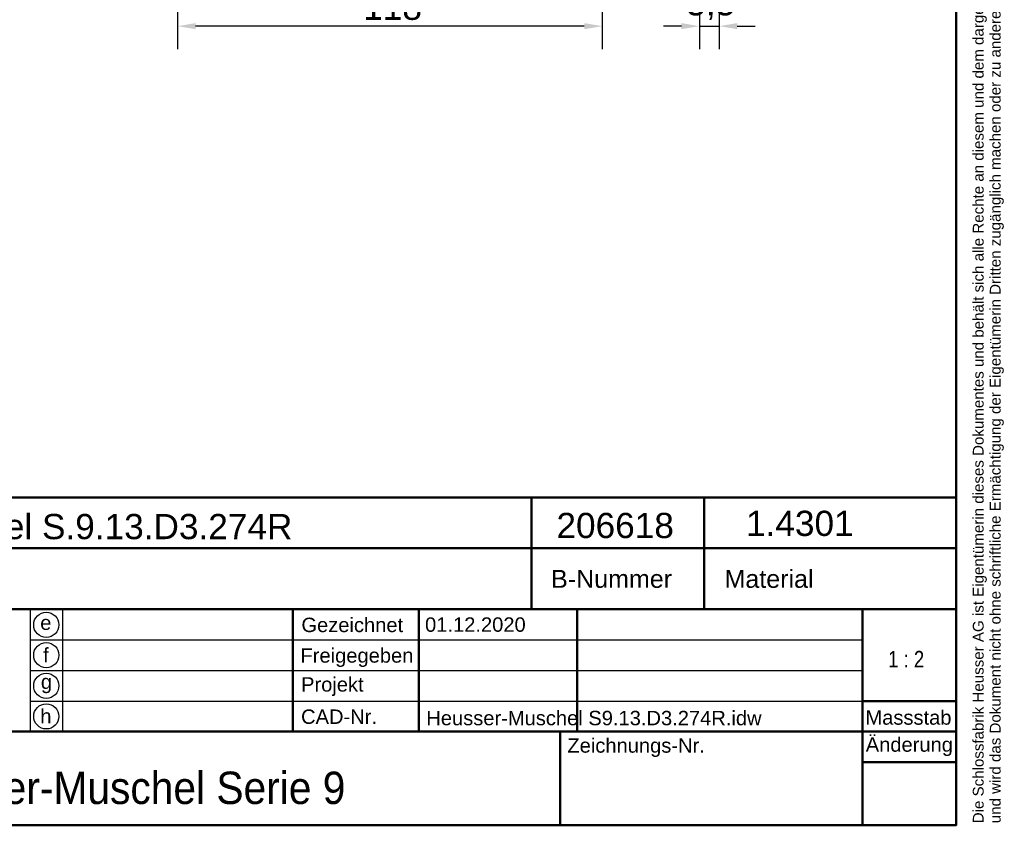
# Model space of a CAD drawing. Header units: millimetres. Extents: x 20 to 833, y 20 to 574.
# Tile 10 of 12: x 560 to 833, y 20 to 244. Entities that reach past the tile are written whole.
import ezdxf
from ezdxf.enums import TextEntityAlignment as Align

# ---------------------------------------------------------------- set-up
doc = ezdxf.new("R2010")
doc.units = ezdxf.units.MM
doc.header["$LTSCALE"] = 2
for name, color, linetype, lineweight in [('Bemaßungen(DIN)', 7, 'Continuous', 25), ('Skizziergeometrie(DIN)', 7, 'Continuous', 50), ('Skizzierlinie(DIN)', 7, 'Continuous', 25), ('Symbole(DIN)', 7, 'Continuous', 25)]:
    doc.layers.add(name, color=color, linetype=linetype, lineweight=lineweight)
doc.styles.add('Aktuell-DIN', font='arial.ttf')
doc.styles.add('STANDARD-DIN~0', font='arial.ttf')
doc.styles.add('Textstil10', font='arial.ttf')
doc.styles.add('Textstil41', font='arial.ttf', dxfattribs={"width": 0.8})
doc.styles.add('Textstil80', font='arial.ttf', dxfattribs={"width": 0.9})
doc.styles.add('Textstil83', font='arial.ttf', dxfattribs={"width": 0.8})
doc.dimstyles.new('CAD-LAN', dxfattribs={"dimscale": 2, "dimtxt": 3.5, "dimasz": 2.5, "dimexe": 3.175, "dimexo": 0, "dimgap": 0.8, "dimtad": 1, "dimrnd": 1e-08, "dimtxsty": 'STANDARD-DIN~0', "dimcen": 0.09, "dimdle": 10, "dimclrd": 250, "dimclre": 250, "dimclrt": 250, "dimadec": 0, "dimazin": 2, "dimtfac": 1, "dimtmove": 0, "dimatfit": 3, "dimfxl": 1, "dimtolj": 1, "dimtzin": 0, "dimlwd": 25, "dimlwe": 25, "dimarcsym": 0})

# ---------------------------------------------------------------- blocks, each defined once
blk = doc.blocks.new('Ränder Standardrahmen')
at = {"layer": 'Skizziergeometrie(DIN)', "flags": 128}
blk.add_lwpolyline([(10, 10), (10, 287), (410, 287), (410, 10), (10, 10)], dxfattribs=at)
blk = doc.blocks.new('Schriftfelder Heusser')
at = {"layer": 'Skizziergeometrie(DIN)'}
for p, q in [((101, 236.92), (291, 236.92)), ((232, 229.92), (232, 236.92)), ((256, 229.92), (256, 236.92)), ((291, 236.92), (291, 229.92)), ((101, 229.92), (291, 229.92)), ((232, 229.92), (232, 221.42)), ((256, 229.92), (256, 221.42)), ((291, 229.92), (291, 191.42)), ((101, 221.42), (291, 221.42)), ((198.85, 221.42), (198.85, 204.42)), ((216.35, 221.42), (216.35, 204.42)), ((238.35, 221.42), (238.35, 204.42)), ((278, 221.42), (278, 191.42)), ((278, 208.67), (291, 208.67)), ((101, 204.42), (291, 204.42)), ((236, 204.42), (236, 191.42)), ((278, 200.17), (291, 200.17)), ((291, 191.42), (101, 191.42))]:
    blk.add_line(p, q, dxfattribs=at)
at = {"layer": 'Skizzierlinie(DIN)'}
for p, q in [((162.35, 221.42), (162.35, 204.42)), ((166.85, 221.42), (166.85, 204.42)), ((162.35, 217.17), (278, 217.17)), ((162.35, 212.92), (278, 212.92)), ((162.35, 208.67), (278, 208.67))]:
    blk.add_line(p, q, dxfattribs=at)
for centre in [(164.6, 219.25), (164.6, 215.04), (164.6, 210.79), (164.6, 206.54)]:
    blk.add_circle(centre, 1.75, dxfattribs=at)
at = {"layer": 'Symbole(DIN)', "color": 7, "insert": (293.33, 191.7), "char_height": 1.5, "width": 182.3003, "attachment_point": 1, "rotation": 90, "line_spacing_factor": 0.944221, "style": 'Aktuell-DIN'}
blk.add_mtext('\\fArial|b0|i0;\\H1.5000;Die Schlossfabrik Heusser AG ist Eigentümerin dieses Dokumentes und behält sich alle Rechte an diesem und dem dargestellten Gegenstand vor. Der Empfänger anerkennt diese Rechte\\Pund wird das Dokument nicht ohne schriftliche Ermächtigung der Eigentümerin Dritten zugänglich machen oder zu anderen Zwecken verwenden, zu dem es ihm übergeben worden ist.\\P ', dxfattribs=at)
at = {"layer": 'Symbole(DIN)', "color": 179, "true_color": 0x262659, "style": 'Aktuell-DIN'}
for s, insert, char_height, attachment_point in [('B-Nummer', (234.74, 225.62), 2.489, 4), ('Material', (265.02, 225.62), 2.489, 5), ('\\fArial|b0|i0;Gezeichnet', (200.05, 219.23), 2, 4), ('\\fArial|b0|i0;e', (164.54, 219.53), 2, 5), ('\\fArial|b0|i0;f', (164.55, 215.06), 2, 5), ('\\fArial|b0|i0;Freigegeben', (199.92, 216), 2, 1), ('\\fArial|b0|i0;Projekt', (200, 211.98), 2, 1), ('\\fArial|b0|i0;g', (164.63, 211.05), 2, 5), ('\\fArial|b0|i0;h', (164.55, 206.57), 2, 5), ('\\fArial|b0|i0;CAD-Nr.', (200, 207.5), 2, 1), ('\\fArial|b0|i0;\\H2.0000;Massstab', (284.39, 206.37), 2, 5), ('\\fArial|b0|i0;Zeichnungs-Nr.', (237, 203.5), 2, 1)]:
    blk.add_mtext(s, dxfattribs=dict(at, insert=insert, char_height=char_height, attachment_point=attachment_point))
at = {"layer": 'Symbole(DIN)', "color": 179, "true_color": 0x262659, "insert": (284.51, 202.33), "char_height": 2, "width": 12.1143, "attachment_point": 5, "style": 'Aktuell-DIN'}
blk.add_mtext('\\fArial|b0|i0;Änderung', dxfattribs=at)
at = {"layer": 'Symbole(DIN)', "color": 179, "true_color": 0x262659, "style": 'Textstil10'}
for tag, p in [('ERSTELLUNGSDATUM_001', (217.23, 218.29)), ('DATEINAME_001', (217.4, 205.31))]:
    blk.add_attdef(tag, p, '', height=2, dxfattribs=at)
at = {"layer": 'Symbole(DIN)', "color": 179, "true_color": 0x262659}
for tag, height, style, p in [('AUTOR', 2.49, 'Aktuell-DIN', (240.03, 219.26)), ('KONTROLLDATUM', 2, 'Textstil10', (217.42, 215.04)), ('KONTROLLIERT_VON', 2, 'Textstil10', (239.98, 215.05))]:
    blk.add_attdef(tag, text='', height=height, dxfattribs=dict(at, style=style)).set_placement(p, align=Align.MIDDLE_LEFT)
at = {"layer": 'Symbole(DIN)', "color": 7}
for tag, p, height, style, width in [('Anfänglicher_Ansichtsmaßstab_001', (281.57, 213.34), 2.3, 'Textstil83', 0.8), ('TITEL_001', (142.65, 194.37), 4.5, 'Textstil80', 0.9)]:
    blk.add_attdef(tag, p, '', height=height, dxfattribs=dict(at, style=style, width=width))
at = {"layer": 'Symbole(DIN)', "color": 179, "true_color": 0x262659, "style": 'Textstil10'}
blk.add_attdef('PROJEKT', text='', height=2, dxfattribs=at).set_placement((217.77, 209.72), align=Align.BOTTOM_LEFT)
at = {"layer": 'Symbole(DIN)', "color": 7, "style": 'Textstil80', "width": 0.9}
blk.add_attdef('BAUTEILNUMMER', text='', height=4.5, dxfattribs=at).set_placement((237.4, 196.72), align=Align.MIDDLE_LEFT)
at = {"layer": 'Symbole(DIN)', "color": 7, "style": 'Textstil41', "width": 0.8}
blk.add_attdef('STATUS', text='', height=5, dxfattribs=at).set_placement((284.53, 195.86), align=Align.MIDDLE_CENTER)
blk = doc.blocks.new('*D22')
at = {"layer": 'Bemaßungen(DIN)', "color": 250, "linetype": 'Continuous', "lineweight": 25, "true_color": 0x3f3f3f, "transparency": 16777216}
for p, q in [((721.69, 387.29), (721.69, 235.59)), ((603.69, 290.29), (603.69, 235.59)), ((716.69, 241.94), (608.69, 241.94))]:
    blk.add_line(p, q, dxfattribs=at)
at = {"layer": 'Bemaßungen(DIN)', "color": 250, "linetype": 'Continuous', "true_color": 0x3f3f3f, "transparency": 16777216}
for points in [[(608.69, 242.78), (608.69, 241.11), (603.69, 241.94)], [(716.69, 242.78), (716.69, 241.11), (721.69, 241.94)]]:
    blk.add_solid(points, dxfattribs=at)
at = {"layer": 'Defpoints', "color": 0, "linetype": 'Continuous', "transparency": 16777216}
for p in [(721.69, 387.29), (603.69, 290.29), (603.69, 241.94)]:
    blk.add_point(p, dxfattribs=at)
at = {"layer": 'Bemaßungen(DIN)', "color": 250, "linetype": 'Continuous', "lineweight": 25, "true_color": 0x3f3f3f, "transparency": 16777216, "insert": (655.28, 250.69), "char_height": 7, "attachment_point": 1, "style": 'STANDARD-DIN~0'}
blk.add_mtext('\\A1;118', dxfattribs=at)
blk = doc.blocks.new('*D23')
at = {"layer": 'Bemaßungen(DIN)', "color": 250, "linetype": 'Continuous', "lineweight": 25, "true_color": 0x3f3f3f, "transparency": 16777216}
for p, q in [((748.69, 302.73), (748.69, 235.59)), ((754.19, 299.23), (754.19, 235.59)), ((743.69, 241.94), (738.69, 241.94)), ((748.69, 241.94), (754.19, 241.94)), ((759.19, 241.94), (764.19, 241.94))]:
    blk.add_line(p, q, dxfattribs=at)
at = {"layer": 'Bemaßungen(DIN)', "color": 250, "linetype": 'Continuous', "true_color": 0x3f3f3f, "transparency": 16777216}
for points in [[(743.69, 242.78), (743.69, 241.11), (748.69, 241.94)], [(759.19, 242.78), (759.19, 241.11), (754.19, 241.94)]]:
    blk.add_solid(points, dxfattribs=at)
at = {"layer": 'Defpoints', "color": 0, "linetype": 'Continuous', "transparency": 16777216}
for p in [(748.69, 302.73), (754.19, 299.23), (754.19, 241.94)]:
    blk.add_point(p, dxfattribs=at)
at = {"layer": 'Bemaßungen(DIN)', "color": 250, "linetype": 'Continuous', "lineweight": 25, "true_color": 0x3f3f3f, "transparency": 16777216, "insert": (745.05, 251.93), "char_height": 7, "attachment_point": 1, "style": 'STANDARD-DIN~0'}
blk.add_mtext('\\A1;5,5', dxfattribs=at)

msp = doc.modelspace()

# ---------------------------------------------------------------- block references
at = {"xscale": 2, "yscale": 2, "zscale": 2}
msp.add_blockref('Ränder Standardrahmen', (0, 0), dxfattribs=at)
msp.add_blockref('Schriftfelder Heusser', (238, -362.8333), dxfattribs=at).add_auto_attribs({'TITEL_001': 'Heusser-Muschel Serie 9', 'ERSTELLUNGSDATUM_001': '01.12.2020', 'DATEINAME_001': 'Heusser-Muschel S9.13.D3.274R.idw', 'Anfänglicher_Ansichtsmaßstab_001': '1 : 2'})

# ---------------------------------------------------------------- texts
at = {"layer": 'Symbole(DIN)', "color": 7, "char_height": 7, "attachment_point": 1, "style": 'Aktuell-DIN'}
for s, insert, width in [('{\\fArial|b0|i0;\\H7.0000;Heusser-Muschel S.9.13.D3.274R}', (487.2249, 106.4656), 148.371191), ('{\\fArial|b0|i0;\\H7.0000;206618}', (708.9642, 106.7671), 32.620428), ('{\\fArial|b0|i0;\\H7.0000;1.4301}', (761.635, 107.3581), 29.899392)]:
    msp.add_mtext(s, dxfattribs=dict(at, insert=insert, width=width))

# ---------------------------------------------------------------- dimensions: what is measured, and where the dimension line sits
at = {"layer": 'Bemaßungen(DIN)', "color": 250, "linetype": 'Continuous', "lineweight": 25, "true_color": 0x3f3f3f}
for base, p1, p2, override, picture, middle in [((603.6934, 241.9426), (721.6934, 387.2926), (603.6934, 290.2926), {"dimgap": 0.8, "dimdec": 2, "dimtol": 0, "dimlim": 0, "dimtp": 0, "dimtm": 0, "dimtdec": 2, "dimtofl": 0, "dimatfit": 1}, '*D22', (662.6934, 241.9426)), ((754.1934, 241.9426), (748.6935, 302.7308), (754.1934, 299.227), {"dimgap": 0.8, "dimdec": 2, "dimtol": 0, "dimlim": 0, "dimtp": 0, "dimtm": 0, "dimtdec": 2, "dimtofl": 1, "dimatfit": 1}, '*D23', (751.4434, 241.9426))]:
    dim = msp.add_linear_dim(base=base, p1=p1, p2=p2, angle=180, dimstyle='CAD-LAN', override=override, dxfattribs=at)
    dim.commit()
    dim.dimension.update_dxf_attribs({"geometry": picture, "text_midpoint": middle, "dimtype": 160})

doc.saveas('drawing.dxf')
